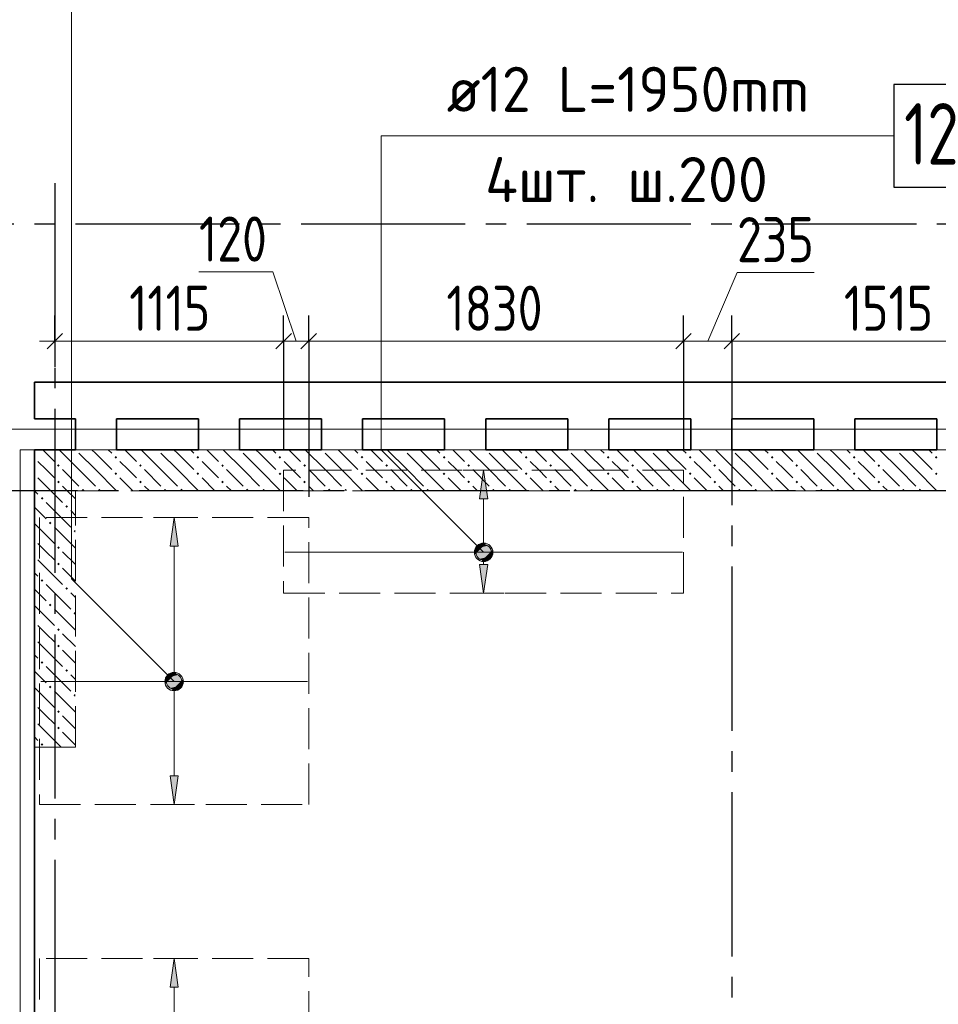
# Model space of a CAD drawing. Header units: millimetres. Extents: x 0 to 64958, y 0 to 42000.
# Tile 9 of 33: x 7028 to 11507, y 31796 to 36597. Entities that reach past the tile are written whole.
import ezdxf

# ---------------------------------------------------------------- set-up
doc = ezdxf.new("R2010")
doc.units = ezdxf.units.MM
doc.linetypes.add('______2', pattern=[270, 200, -70])
doc.linetypes.add('______5', pattern=[1100, 800, -100, 100, -100])
for name, color, linetype, lineweight in [('Standard', 7, 'Continuous', 25), ('ДОП Верх по Х', 7, 'Continuous', 25), ('Оси', 40, '______5', 18), ('Позиционная метка номер позиции', 7, 'Continuous', 13), ('Примечания', 7, 'Continuous', 25)]:
    doc.layers.add(name, color=color, linetype=linetype, lineweight=lineweight)
doc.layers.add('ЖБ Перекрытие верхний уровень', color=7, linetype='Continuous', lineweight=25, true_color=0xe0e0ff)
doc.layers.add('ЖБ Стена верхний уровень', color=7, linetype='Continuous', lineweight=25, true_color=0x006e00)
doc.styles.add('GOST 2.304-81', font='txt')
doc.styles.add('ISOCPEUR', font='txt')

msp = doc.modelspace()

# ---------------------------------------------------------------- hatches: boundary and pattern name
at = {"layer": 'ДОП Верх по Х', "linetype": 'Continuous', "lineweight": 13, "transparency": 33554687}
for points in [[(9310, 34260), (9290, 34400), (9270, 34260)], [(7801, 34030), (7781, 34170), (7761, 34030)], [(9271.2, 34032.3), (9308.7, 34032.3), (9290, 34037.5)], [(9252.5, 34000), (9327.5, 34000), (9322.2, 34018.8)], [(9252.5, 34000), (9322.2, 34018.8), (9257.7, 34018.8)], [(9257.7, 33981.3), (9327.5, 34000), (9252.5, 34000)], [(9257.7, 34018.8), (9322.2, 34018.8), (9308.7, 34032.3)], [(9257.7, 34018.8), (9308.7, 34032.3), (9271.2, 34032.3)], [(9257.7, 33981.3), (9322.2, 33981.3), (9327.5, 34000)], [(9271.2, 33967.8), (9322.2, 33981.3), (9257.7, 33981.3)], [(9271.2, 33967.8), (9308.7, 33967.8), (9322.2, 33981.3)], [(9308.7, 33967.8), (9271.2, 33967.8), (9290, 33962.5)], [(7743.5, 33370), (7818.5, 33370), (7813.2, 33388.8)], [(7743.5, 33370), (7813.2, 33388.8), (7748.7, 33388.8)], [(7748.7, 33351.3), (7818.5, 33370), (7743.5, 33370)], [(7748.7, 33388.8), (7813.2, 33388.8), (7799.7, 33402.3)], [(7748.7, 33388.8), (7799.7, 33402.3), (7762.2, 33402.3)], [(7748.7, 33351.3), (7813.2, 33351.3), (7818.5, 33370)], [(7762.2, 33402.3), (7799.7, 33402.3), (7781, 33407.5)], [(7762.2, 33337.8), (7813.2, 33351.3), (7748.7, 33351.3)], [(7762.2, 33337.8), (7799.7, 33337.8), (7813.2, 33351.3)], [(7799.7, 33337.8), (7762.2, 33337.8), (7781, 33332.5)], [(7801, 31880), (7781, 32020), (7761, 31880)]]:
    msp.add_hatch(color=7, dxfattribs=at).paths.add_polyline_path(points)
for points in [[(9310, 33940), (9290, 33800), (9270, 33940)], [(7801, 32910), (7781, 32770), (7761, 32910)]]:
    msp.add_hatch(color=7, dxfattribs=at).paths.add_polyline_path(points, flags=16)
at = {"layer": 'ЖБ Стена верхний уровень', "linetype": 'Continuous', "lineweight": 18, "transparency": 33554687}
for points in [[(7100, 34466.6), (7103.5, 34463.1), (7100, 34459.7)], [(7300.3, 34500), (7297, 34496.6), (7293.6, 34500)], [(7490.5, 34463.1), (7497, 34469.6), (7503.5, 34463.1), (7497, 34456.6)], [(7700.3, 34500), (7697, 34496.6), (7693.6, 34500)], [(7890.5, 34463.1), (7897, 34469.6), (7903.5, 34463.1), (7897, 34456.6)], [(8100.3, 34500), (8097, 34496.6), (8093.6, 34500)], [(8290.5, 34463.1), (8297, 34469.6), (8303.5, 34463.1), (8297, 34456.6)], [(8500.3, 34500), (8497, 34496.6), (8493.6, 34500)], [(8690.5, 34463.1), (8697, 34469.6), (8703.4, 34463.1), (8697, 34456.6)], [(8900.3, 34500), (8897, 34496.6), (8893.6, 34500)], [(9090.5, 34463.1), (9097, 34469.6), (9103.4, 34463.1), (9097, 34456.6)], [(9300.3, 34500), (9297, 34496.6), (9293.6, 34500)], [(9490.5, 34463.1), (9497, 34469.6), (9503.4, 34463.1), (9497, 34456.6)], [(9700.3, 34500), (9697, 34496.6), (9693.6, 34500)], [(9890.5, 34463.1), (9897, 34469.6), (9903.4, 34463.1), (9897, 34456.6)], [(10100.3, 34500), (10097, 34496.6), (10093.6, 34500)], [(10290.5, 34463.1), (10297, 34469.6), (10303.4, 34463.1), (10297, 34456.6)], [(10500.3, 34500), (10497, 34496.6), (10493.6, 34500)], [(10690.5, 34463.1), (10697, 34469.6), (10703.4, 34463.1), (10697, 34456.6)], [(10900.3, 34500), (10897, 34496.6), (10893.6, 34500)], [(11090.5, 34463.1), (11097, 34469.6), (11103.4, 34463.1), (11097, 34456.6)], [(11300.3, 34500), (11297, 34496.6), (11293.6, 34500)], [(11490.5, 34463.1), (11497, 34469.6), (11503.4, 34463.1), (11497, 34456.6)], [(7210.5, 34423.1), (7216.9, 34429.6), (7223.4, 34423.1), (7216.9, 34416.6)], [(7610.5, 34423.1), (7616.9, 34429.6), (7623.4, 34423.1), (7616.9, 34416.6)], [(8010.5, 34423.1), (8016.9, 34429.6), (8023.4, 34423.1), (8016.9, 34416.6)], [(8410.5, 34423.1), (8416.9, 34429.6), (8423.4, 34423.1), (8416.9, 34416.6)], [(8810.5, 34423.1), (8816.9, 34429.6), (8823.4, 34423.1), (8816.9, 34416.6)], [(9210.5, 34423.1), (9216.9, 34429.6), (9223.4, 34423.1), (9216.9, 34416.6)], [(9610.5, 34423.1), (9616.9, 34429.6), (9623.4, 34423.1), (9616.9, 34416.6)], [(10010.5, 34423.1), (10016.9, 34429.6), (10023.4, 34423.1), (10016.9, 34416.6)], [(10410.5, 34423.1), (10416.9, 34429.6), (10423.4, 34423.1), (10416.9, 34416.6)], [(10810.5, 34423.1), (10816.9, 34429.6), (10823.4, 34423.1), (10816.9, 34416.6)], [(11210.5, 34423.1), (11216.9, 34429.6), (11223.4, 34423.1), (11216.9, 34416.6)], [(7100, 34386.6), (7103.5, 34383.1), (7100, 34379.7)], [(7490.5, 34383.1), (7497, 34389.6), (7503.5, 34383.1), (7497, 34376.6)], [(7890.5, 34383.1), (7897, 34389.6), (7903.5, 34383.1), (7897, 34376.6)], [(8290.5, 34383.1), (8297, 34389.6), (8303.5, 34383.1), (8297, 34376.6)], [(8690.5, 34383.1), (8697, 34389.6), (8703.4, 34383.1), (8697, 34376.6)], [(9090.5, 34383.1), (9097, 34389.6), (9103.4, 34383.1), (9097, 34376.6)], [(9490.5, 34383.1), (9497, 34389.6), (9503.4, 34383.1), (9497, 34376.6)], [(9890.5, 34383.1), (9897, 34389.6), (9903.4, 34383.1), (9897, 34376.6)], [(10290.5, 34383.1), (10297, 34389.6), (10303.4, 34383.1), (10297, 34376.6)], [(10690.5, 34383.1), (10697, 34389.6), (10703.4, 34383.1), (10697, 34376.6)], [(11090.5, 34383.1), (11097, 34389.6), (11103.4, 34383.1), (11097, 34376.6)], [(11490.5, 34383.1), (11497, 34389.6), (11503.4, 34383.1), (11497, 34376.6)], [(7210.5, 34343.1), (7216.9, 34349.6), (7223.4, 34343.1), (7216.9, 34336.6)], [(7610.5, 34343.1), (7616.9, 34349.6), (7623.4, 34343.1), (7616.9, 34336.6)], [(8010.5, 34343.1), (8016.9, 34349.6), (8023.4, 34343.1), (8016.9, 34336.6)], [(8410.5, 34343.1), (8416.9, 34349.6), (8423.4, 34343.1), (8416.9, 34336.6)], [(8810.5, 34343.1), (8816.9, 34349.6), (8823.4, 34343.1), (8816.9, 34336.6)], [(9210.5, 34343.1), (9216.9, 34349.6), (9223.4, 34343.1), (9216.9, 34336.6)], [(9610.5, 34343.1), (9616.9, 34349.6), (9623.4, 34343.1), (9616.9, 34336.6)], [(10010.5, 34343.1), (10016.9, 34349.6), (10023.4, 34343.1), (10016.9, 34336.6)], [(10410.5, 34343.1), (10416.9, 34349.6), (10423.4, 34343.1), (10416.9, 34336.6)], [(10810.5, 34343.1), (10816.9, 34349.6), (10823.4, 34343.1), (10816.9, 34336.6)], [(11210.5, 34343.1), (11216.9, 34349.6), (11223.4, 34343.1), (11216.9, 34336.6)], [(7330.4, 34303.1), (7337, 34309.6), (7343.5, 34303.1), (7340.3, 34300), (7333.6, 34300)], [(7410.5, 34303.1), (7416.9, 34309.6), (7423.4, 34303.1), (7420.3, 34300), (7413.6, 34300)], [(7730.5, 34303.1), (7737, 34309.6), (7743.5, 34303.1), (7740.3, 34300), (7733.6, 34300)], [(7810.5, 34303.1), (7816.9, 34309.6), (7823.4, 34303.1), (7820.3, 34300), (7813.6, 34300)], [(8130.5, 34303.1), (8137, 34309.6), (8143.5, 34303.1), (8140.3, 34300), (8133.6, 34300)], [(8210.5, 34303.1), (8216.9, 34309.6), (8223.4, 34303.1), (8220.3, 34300), (8213.6, 34300)], [(8530.5, 34303.1), (8537, 34309.6), (8543.5, 34303.1), (8540.3, 34300), (8533.6, 34300)], [(8610.5, 34303.1), (8616.9, 34309.6), (8623.4, 34303.1), (8620.3, 34300), (8613.6, 34300)], [(8930.5, 34303.1), (8937, 34309.6), (8943.5, 34303.1), (8940.3, 34300), (8933.6, 34300)], [(9010.5, 34303.1), (9016.9, 34309.6), (9023.4, 34303.1), (9020.3, 34300), (9013.6, 34300)], [(9330.5, 34303.1), (9337, 34309.6), (9343.5, 34303.1), (9340.3, 34300), (9333.6, 34300)], [(9410.5, 34303.1), (9416.9, 34309.6), (9423.4, 34303.1), (9420.3, 34300), (9413.6, 34300)], [(9730.5, 34303.1), (9737, 34309.6), (9743.5, 34303.1), (9740.3, 34300), (9733.6, 34300)], [(9810.5, 34303.1), (9816.9, 34309.6), (9823.4, 34303.1), (9820.3, 34300), (9813.6, 34300)], [(10130.5, 34303.1), (10137, 34309.6), (10143.5, 34303.1), (10140.3, 34300), (10133.6, 34300)], [(10210.5, 34303.1), (10216.9, 34309.6), (10223.4, 34303.1), (10220.3, 34300), (10213.6, 34300)], [(10530.5, 34303.1), (10537, 34309.6), (10543.5, 34303.1), (10540.3, 34300), (10533.6, 34300)], [(10610.5, 34303.1), (10616.9, 34309.6), (10623.4, 34303.1), (10620.3, 34300), (10613.6, 34300)], [(10930.5, 34303.1), (10937, 34309.6), (10943.5, 34303.1), (10940.3, 34300), (10933.6, 34300)], [(11010.5, 34303.1), (11016.9, 34309.6), (11023.4, 34303.1), (11020.3, 34300), (11013.6, 34300)], [(11330.5, 34303.1), (11337, 34309.6), (11343.5, 34303.1), (11340.3, 34300), (11333.6, 34300)], [(11410.5, 34303.1), (11416.9, 34309.6), (11423.4, 34303.1), (11420.3, 34300), (11413.6, 34300)], [(7130.4, 34263.1), (7137, 34269.6), (7143.5, 34263.1), (7137, 34256.6)], [(7250.5, 34223.1), (7257, 34229.6), (7263.5, 34223.1), (7257, 34216.6)], [(7170.5, 34143.1), (7177, 34149.6), (7183.5, 34143.1), (7177, 34136.6)], [(7290.5, 34103.1), (7297, 34109.6), (7300, 34106.6), (7300, 34099.7), (7297, 34096.6)], [(7100, 34066.6), (7103.5, 34063.1), (7100, 34059.7)], [(7100, 33986.6), (7103.5, 33983.1), (7100, 33979.7)], [(7210.5, 34023.1), (7216.9, 34029.6), (7223.4, 34023.1), (7216.9, 34016.6)], [(7210.5, 33943.1), (7216.9, 33949.6), (7223.4, 33943.1), (7216.9, 33936.6)], [(7130.4, 33863.1), (7137, 33869.6), (7143.5, 33863.1), (7137, 33856.6)], [(7250.5, 33823.1), (7257, 33829.6), (7263.5, 33823.1), (7257, 33816.6)], [(7170.5, 33743.1), (7177, 33749.6), (7183.5, 33743.1), (7177, 33736.6)], [(7290.5, 33703.1), (7297, 33709.6), (7300, 33706.6), (7300, 33699.7), (7297, 33696.6)], [(7100, 33666.6), (7103.5, 33663.1), (7100, 33659.7)], [(7210.5, 33623.1), (7216.9, 33629.6), (7223.4, 33623.1), (7216.9, 33616.6)], [(7100, 33586.6), (7103.5, 33583.1), (7100, 33579.7)], [(7210.5, 33543.1), (7216.9, 33549.6), (7223.4, 33543.1), (7216.9, 33536.6)], [(7130.4, 33463.1), (7137, 33469.6), (7143.5, 33463.1), (7137, 33456.6)], [(7250.5, 33423.1), (7257, 33429.6), (7263.5, 33423.1), (7257, 33416.6)], [(7170.5, 33343.1), (7177, 33349.6), (7183.5, 33343.1), (7177, 33336.6)], [(7100, 33266.6), (7103.5, 33263.1), (7100, 33259.7)], [(7290.5, 33303.1), (7297, 33309.6), (7300, 33306.6), (7300, 33299.7), (7297, 33296.6)], [(7210.5, 33223.1), (7216.9, 33229.6), (7223.4, 33223.1), (7216.9, 33216.6)], [(7100, 33186.6), (7103.5, 33183.1), (7100, 33179.7)], [(7210.5, 33143.1), (7216.9, 33149.6), (7223.4, 33143.1), (7216.9, 33136.6)], [(7130.4, 33063.1), (7137, 33069.6), (7143.5, 33063.1), (7137, 33056.6)]]:
    msp.add_hatch(color=7, dxfattribs=at).paths.add_polyline_path(points, flags=16)
at = {"layer": 'Позиционная метка номер позиции', "linetype": 'Continuous', "lineweight": 13, "transparency": 33554687}
for points in [[(9258.2, 33968.2), (9301.4, 34043.3), (9246.7, 33988.5)], [(9246.7, 33988.5), (9301.4, 34043.3), (9278.5, 34043.3)], [(9246.7, 33988.5), (9278.5, 34043.3), (9246.7, 34011.5)], [(9246.7, 34011.5), (9278.5, 34043.3), (9258.2, 34031.8)], [(9258.2, 33968.2), (9321.8, 34031.8), (9301.4, 34043.3)], [(9278.5, 33956.7), (9321.8, 34031.8), (9258.2, 33968.2)], [(9278.5, 33956.7), (9333.3, 34011.5), (9321.8, 34031.8)], [(9301.4, 33956.7), (9333.3, 34011.5), (9278.5, 33956.7)], [(9301.4, 33956.7), (9333.3, 33988.5), (9333.3, 34011.5)], [(9333.3, 33988.5), (9301.4, 33956.7), (9321.8, 33968.2)], [(7749.2, 33338.2), (7792.4, 33413.3), (7737.7, 33358.5)], [(7737.7, 33358.5), (7792.4, 33413.3), (7769.5, 33413.3)], [(7737.7, 33358.5), (7769.5, 33413.3), (7737.7, 33381.5)], [(7737.7, 33381.5), (7769.5, 33413.3), (7749.2, 33401.8)], [(7749.2, 33338.2), (7812.8, 33401.8), (7792.4, 33413.3)], [(7769.5, 33326.7), (7812.8, 33401.8), (7749.2, 33338.2)], [(7769.5, 33326.7), (7824.3, 33381.5), (7812.8, 33401.8)], [(7792.4, 33326.7), (7824.3, 33381.5), (7769.5, 33326.7)], [(7792.4, 33326.7), (7824.3, 33358.5), (7824.3, 33381.5)], [(7824.3, 33358.5), (7792.4, 33326.7), (7812.8, 33338.2)]]:
    msp.add_hatch(color=7, dxfattribs=at).paths.add_polyline_path(points)

# ---------------------------------------------------------------- linework, layer by layer
at = {"layer": 'Standard', "color": 7, "linetype": 'Continuous', "lineweight": 13, "transparency": 33554687}
for p, q in [((8262, 35367.2), (7902.2, 35367.2)), ((8376, 35030), (8262, 35367.2)), ((10382.5, 35030), (10525.6, 35364.4)), ((10525.6, 35364.4), (10900.8, 35364.4)), ((7200, 35030), (7125, 35030)), ((7200, 35030), (8315, 35030)), ((8315, 35030), (8437, 35030)), ((8437, 35030), (10265, 35030)), ((10265, 35030), (10500, 35030)), ((10500, 35030), (12015, 35030))]:
    msp.add_line(p, q, dxfattribs=at)
at = {"layer": 'Standard', "color": 251, "linetype": 'Continuous', "lineweight": -3, "true_color": 0x656565, "transparency": 33554687}
for p, q in [((7200, 35030), (7200, 35155)), ((8315, 35030), (8315, 35155)), ((8437, 35030), (8437, 35155)), ((10265, 35030), (10265, 35155)), ((10500, 35030), (10500, 35155)), ((7200, 35030), (7200, 34905)), ((7200, 35030), (7200, 35030)), ((8315, 35030), (8315, 34905)), ((8315, 35030), (8315, 34500)), ((8437, 35030), (8437, 34905)), ((8437, 35030), (8437, 34270)), ((10265, 35030), (10265, 34905)), ((10265, 35030), (10265, 34500)), ((10500, 35030), (10500, 34905)), ((10500, 35030), (10500, 35030))]:
    msp.add_line(p, q, dxfattribs=at)
at = {"layer": 'Standard', "color": 7, "linetype": 'Continuous', "lineweight": 25, "transparency": 33554687}
for p, q in [((7162.5, 34992.5), (7237.5, 35067.5)), ((8277.5, 34992.5), (8352.5, 35067.5)), ((8399.5, 34992.5), (8474.5, 35067.5)), ((10227.5, 34992.5), (10302.5, 35067.5)), ((10462.5, 34992.5), (10537.5, 35067.5))]:
    msp.add_line(p, q, dxfattribs=at)
at = {"layer": 'Standard', "color": 254, "linetype": 'Continuous', "lineweight": 18, "true_color": 0xc4c4ff, "transparency": 33554687}
for points in [[(6931, 19975), (49549, 19975), (49549, 34600), (6931, 34600), (6931, 19975)], [(7031, 20075), (49449, 20075), (49449, 34500), (7031, 34500), (7031, 20075)]]:
    msp.add_lwpolyline(points, dxfattribs=at)
at = {"layer": 'ДОП Верх по Х', "color": 7, "linetype": 'Continuous', "lineweight": 13, "transparency": 33554687}
msp.add_line((9090, 36030), (11132, 36030), dxfattribs=at)
at = {"layer": 'ДОП Верх по Х', "color": 251, "linetype": 'Continuous', "lineweight": 13, "true_color": 0x494949, "transparency": 33554687}
for p, q in [((9290, 34400), (9190, 34400)), ((9290, 34400), (9270, 34260)), ((9310, 34260), (9290, 34400)), ((9290, 34400), (9390, 34400)), ((9290, 34400), (9290, 34400)), ((9270, 34260), (9310, 34260)), ((9290, 34030), (9290, 34260)), ((7781, 34170), (7681, 34170)), ((7781, 34170), (7761, 34030)), ((7801, 34030), (7781, 34170)), ((7781, 34170), (7881, 34170)), ((7781, 34170), (7781, 34170)), ((7761, 34030), (7801, 34030)), ((7781, 33400), (7781, 34030)), ((9252.5, 34000), (9252.5, 34000)), ((9327.5, 34000), (9327.5, 34000)), ((9290, 33800), (9270, 33940)), ((9270, 33940), (9310, 33940)), ((9290, 33940), (9290, 33970)), ((9310, 33940), (9290, 33800)), ((9290, 33800), (9190, 33800)), ((9290, 33800), (9390, 33800)), ((9290, 33800), (9290, 33800)), ((7743.5, 33370), (7743.5, 33370)), ((7818.5, 33370), (7818.5, 33370)), ((7781, 32910), (7781, 33340)), ((7781, 32770), (7761, 32910)), ((7761, 32910), (7801, 32910)), ((7801, 32910), (7781, 32770)), ((7781, 32770), (7681, 32770)), ((7781, 32770), (7881, 32770)), ((7781, 32770), (7781, 32770)), ((7781, 32020), (7681, 32020)), ((7781, 32020), (7761, 31880)), ((7801, 31880), (7781, 32020)), ((7781, 32020), (7881, 32020)), ((7781, 32020), (7781, 32020)), ((7761, 31880), (7801, 31880)), ((7781, 30250), (7781, 31880))]:
    msp.add_line(p, q, dxfattribs=at)
at = {"layer": 'ДОП Верх по Х', "color": 7, "linetype": 'Continuous', "lineweight": 18, "transparency": 33554687}
for p, q in [((10259, 34000), (8321, 34000)), ((8431, 33370), (7131, 33370))]:
    msp.add_line(p, q, dxfattribs=at)
at = {"layer": 'ДОП Верх по Х', "color": 7, "linetype": 'Continuous', "lineweight": 25, "transparency": 33554687}
msp.add_lwpolyline([(11290, 35780), (11750, 35780), (11750, 36280), (11290, 36280), (11290, 35780)], dxfattribs=at)
at = {"layer": 'ДОП Верх по Х', "color": 251, "linetype": 'Continuous', "lineweight": 13, "true_color": 0x494949, "transparency": 33554687}
for centre in [(9290, 34000), (7781, 33370)]:
    msp.add_circle(centre, 37.5, dxfattribs=at)
at = {"layer": 'ЖБ Перекрытие верхний уровень', "color": 7, "linetype": 'Continuous', "lineweight": 35, "transparency": 33554687}
for p, q in [((13380, 34830), (7100, 34830)), ((7100, 34830), (7100, 34650)), ((7100, 34650), (7300, 34650)), ((7300, 34650), (7300, 34500)), ((7500, 34500), (7500, 34650)), ((7500, 34650), (7900, 34650)), ((7900, 34650), (7900, 34500)), ((8100, 34500), (8100, 34650)), ((8100, 34650), (8500, 34650)), ((8500, 34650), (8500, 34500)), ((8700, 34500), (8700, 34650)), ((8700, 34650), (9100, 34650)), ((9100, 34650), (9100, 34500)), ((9300, 34500), (9300, 34650)), ((9300, 34650), (9700, 34650)), ((9700, 34650), (9700, 34500)), ((9900, 34500), (9900, 34650)), ((9900, 34650), (10300, 34650)), ((10300, 34650), (10300, 34500)), ((10500, 34500), (10500, 34650)), ((10500, 34650), (10900, 34650)), ((10900, 34650), (10900, 34500)), ((11100, 34500), (11100, 34650)), ((11100, 34650), (11500, 34650)), ((11500, 34650), (11500, 34500)), ((7300, 34500), (7100, 34500)), ((7100, 34500), (7100, 19870)), ((7900, 34500), (7500, 34500)), ((8500, 34500), (8100, 34500)), ((9100, 34500), (8700, 34500)), ((9700, 34500), (9300, 34500)), ((10300, 34500), (9900, 34500)), ((10900, 34500), (10500, 34500)), ((11500, 34500), (11100, 34500))]:
    msp.add_line(p, q, dxfattribs=at)
at = {"layer": 'ЖБ Стена верхний уровень', "color": 251, "linetype": '______2', "lineweight": 13, "true_color": 0x656565, "transparency": 33554687}
for p, q in [((13690, 34500), (7100, 34500)), ((7100, 34500), (7100, 34300)), ((7100, 34300), (7100, 33050)), ((7300, 33050), (7300, 34300)), ((7300, 34300), (13690, 34300)), ((7100, 33050), (7300, 33050))]:
    msp.add_line(p, q, dxfattribs=at)
at = {"layer": 'ЖБ Стена верхний уровень', "color": 9, "linetype": 'Continuous', "lineweight": 18, "true_color": 0xc7c7c7, "transparency": 33554687}
for p, q in [((7140.1, 34500), (7197, 34443.1)), ((7316.9, 34403.1), (7220.1, 34500)), ((7316.9, 34483.1), (7397, 34403.1)), ((7397, 34483.1), (7380.1, 34500)), ((7397, 34483.1), (7477, 34403.1)), ((7460.1, 34500), (7477, 34483.1)), ((7540.1, 34500), (7597, 34443.1)), ((7716.9, 34403.1), (7620.1, 34500)), ((7716.9, 34483.1), (7797, 34403.1)), ((7797, 34483.1), (7780.1, 34500)), ((7797, 34483.1), (7877, 34403.1)), ((7860.1, 34500), (7877, 34483.1)), ((7940.1, 34500), (7997, 34443.1)), ((8116.9, 34403.1), (8020.1, 34500)), ((8116.9, 34483.1), (8197, 34403.1)), ((8197, 34483.1), (8180.1, 34500)), ((8197, 34483.1), (8277, 34403.1)), ((8260.1, 34500), (8277, 34483.1)), ((8340.1, 34500), (8397, 34443.1)), ((8516.9, 34403.1), (8420.1, 34500)), ((8516.9, 34483.1), (8597, 34403.1)), ((8597, 34483.1), (8580.1, 34500)), ((8597, 34483.1), (8677, 34403.1)), ((8660.1, 34500), (8677, 34483.1)), ((8740.1, 34500), (8797, 34443.1)), ((8916.9, 34403.1), (8820.1, 34500)), ((8916.9, 34483.1), (8997, 34403.1)), ((8997, 34483.1), (8980.1, 34500)), ((8997, 34483.1), (9077, 34403.1)), ((9060.1, 34500), (9077, 34483.1)), ((9140.1, 34500), (9197, 34443.1)), ((9316.9, 34403.1), (9220.1, 34500)), ((9316.9, 34483.1), (9397, 34403.1)), ((9397, 34483.1), (9380.1, 34500)), ((9397, 34483.1), (9477, 34403.1)), ((9460.1, 34500), (9477, 34483.1)), ((9540.1, 34500), (9597, 34443.1)), ((9716.9, 34403.1), (9620.1, 34500)), ((9716.9, 34483.1), (9797, 34403.1)), ((9797, 34483.1), (9780.1, 34500)), ((9797, 34483.1), (9877, 34403.1)), ((9860.1, 34500), (9877, 34483.1)), ((9940.1, 34500), (9997, 34443.1)), ((10116.9, 34403.1), (10020.1, 34500)), ((10116.9, 34483.1), (10197, 34403.1)), ((10197, 34483.1), (10180.1, 34500)), ((10197, 34483.1), (10277, 34403.1)), ((10260.1, 34500), (10277, 34483.1)), ((10340.1, 34500), (10397, 34443.1)), ((10516.9, 34403.1), (10420.1, 34500)), ((10516.9, 34483.1), (10597, 34403.1)), ((10597, 34483.1), (10580.1, 34500)), ((10597, 34483.1), (10677, 34403.1)), ((10660.1, 34500), (10677, 34483.1)), ((10740.1, 34500), (10797, 34443.1)), ((10916.9, 34403.1), (10820.1, 34500)), ((10916.9, 34483.1), (10997, 34403.1)), ((10997, 34483.1), (10980.1, 34500)), ((10997, 34483.1), (11077, 34403.1)), ((11060.1, 34500), (11077, 34483.1)), ((11140.1, 34500), (11197, 34443.1)), ((11316.9, 34403.1), (11220.1, 34500)), ((11316.9, 34483.1), (11397, 34403.1)), ((11397, 34483.1), (11380.1, 34500)), ((11397, 34483.1), (11477, 34403.1)), ((11460.1, 34500), (11477, 34483.1)), ((7157, 34403.1), (7116.9, 34443.1)), ((7557, 34403.1), (7516.9, 34443.1)), ((7957, 34403.1), (7916.9, 34443.1)), ((8357, 34403.1), (8316.9, 34443.1)), ((8757, 34403.1), (8716.9, 34443.1)), ((9157, 34403.1), (9116.9, 34443.1)), ((9557, 34403.1), (9516.9, 34443.1)), ((9957, 34403.1), (9916.9, 34443.1)), ((10357, 34403.1), (10316.9, 34443.1)), ((10757, 34403.1), (10716.9, 34443.1)), ((11157, 34403.1), (11116.9, 34443.1)), ((7197, 34363.1), (7157, 34403.1)), ((7237, 34403.1), (7316.9, 34323.1)), ((7316.9, 34403.1), (7397, 34323.1)), ((7397, 34403.1), (7500.1, 34300)), ((7597, 34363.1), (7557, 34403.1)), ((7637, 34403.1), (7716.9, 34323.1)), ((7716.9, 34403.1), (7797, 34323.1)), ((7797, 34403.1), (7900.1, 34300)), ((7997, 34363.1), (7957, 34403.1)), ((8037, 34403.1), (8116.9, 34323.1)), ((8116.9, 34403.1), (8197, 34323.1)), ((8197, 34403.1), (8300.1, 34300)), ((8397, 34363.1), (8357, 34403.1)), ((8437, 34403.1), (8516.9, 34323.1)), ((8516.9, 34403.1), (8597, 34323.1)), ((8597, 34403.1), (8700.1, 34300)), ((8797, 34363.1), (8757, 34403.1)), ((8837, 34403.1), (8916.9, 34323.1)), ((8916.9, 34403.1), (8997, 34323.1)), ((8997, 34403.1), (9100.1, 34300)), ((9197, 34363.1), (9157, 34403.1)), ((9237, 34403.1), (9316.9, 34323.1)), ((9316.9, 34403.1), (9397, 34323.1)), ((9397, 34403.1), (9500.1, 34300)), ((9597, 34363.1), (9557, 34403.1)), ((9637, 34403.1), (9716.9, 34323.1)), ((9716.9, 34403.1), (9797, 34323.1)), ((9797, 34403.1), (9900.1, 34300)), ((9997, 34363.1), (9957, 34403.1)), ((10037, 34403.1), (10116.9, 34323.1)), ((10116.9, 34403.1), (10197, 34323.1)), ((10197, 34403.1), (10300.1, 34300)), ((10397, 34363.1), (10357, 34403.1)), ((10437, 34403.1), (10516.9, 34323.1)), ((10516.9, 34403.1), (10597, 34323.1)), ((10597, 34403.1), (10700.1, 34300)), ((10797, 34363.1), (10757, 34403.1)), ((10837, 34403.1), (10916.9, 34323.1)), ((10916.9, 34403.1), (10997, 34323.1)), ((10997, 34403.1), (11100.1, 34300)), ((11197, 34363.1), (11157, 34403.1)), ((11237, 34403.1), (11316.9, 34323.1)), ((11316.9, 34403.1), (11397, 34323.1)), ((11397, 34403.1), (11500.1, 34300)), ((7116.9, 34363.1), (7180.1, 34300)), ((7237, 34323.1), (7260.1, 34300)), ((7516.9, 34363.1), (7580.1, 34300)), ((7637, 34323.1), (7660.1, 34300)), ((7916.9, 34363.1), (7980.1, 34300)), ((8037, 34323.1), (8060.1, 34300)), ((8316.9, 34363.1), (8380.1, 34300)), ((8437, 34323.1), (8460.1, 34300)), ((8716.9, 34363.1), (8780.1, 34300)), ((8837, 34323.1), (8860.1, 34300)), ((9116.9, 34363.1), (9180.1, 34300)), ((9237, 34323.1), (9260.1, 34300)), ((9516.9, 34363.1), (9580.1, 34300)), ((9637, 34323.1), (9660.1, 34300)), ((9916.9, 34363.1), (9980.1, 34300)), ((10037, 34323.1), (10060.1, 34300)), ((10316.9, 34363.1), (10380.1, 34300)), ((10437, 34323.1), (10460.1, 34300)), ((10716.9, 34363.1), (10780.1, 34300)), ((10837, 34323.1), (10860.1, 34300)), ((11116.9, 34363.1), (11180.1, 34300)), ((11237, 34323.1), (11260.1, 34300)), ((7100, 34300.1), (7100.1, 34300)), ((7100.1, 34300), (7116.9, 34283.1)), ((7180.1, 34300), (7237, 34243.1)), ((7260.1, 34300), (7300, 34260.1)), ((7157, 34243.1), (7277, 34123.1)), ((7100, 34220.1), (7157, 34163.1)), ((7300, 34180.1), (7277, 34203.1)), ((7100, 34140.1), (7197, 34043.1)), ((7300, 34020.1), (7197, 34123.1)), ((7157, 34003.1), (7116.9, 34043.1)), ((7197, 33963.1), (7157, 34003.1)), ((7237, 34003.1), (7300, 33940.1)), ((7116.9, 33963.1), (7237, 33843.1)), ((7100, 33900.1), (7116.9, 33883.1)), ((7237, 33923.1), (7300, 33860.1)), ((7157, 33843.1), (7277, 33723.1)), ((7100, 33820.1), (7157, 33763.1)), ((7300, 33780.1), (7277, 33803.1)), ((7100, 33740.1), (7197, 33643.1)), ((7300, 33620.1), (7197, 33723.1)), ((7157, 33603.1), (7116.9, 33643.1)), ((7197, 33563.1), (7157, 33603.1)), ((7237, 33603.1), (7300, 33540.1)), ((7116.9, 33563.1), (7237, 33443.1)), ((7237, 33523.1), (7300, 33460.1)), ((7100, 33500.1), (7116.9, 33483.1)), ((7100, 33420.1), (7157, 33363.1)), ((7157, 33443.1), (7277, 33323.1)), ((7300, 33380.1), (7277, 33403.1)), ((7100, 33340.1), (7197, 33243.1)), ((7300, 33220.1), (7197, 33323.1)), ((7157, 33203.1), (7116.9, 33243.1)), ((7197, 33163.1), (7157, 33203.1)), ((7237, 33203.1), (7300, 33140.1)), ((7116.9, 33163.1), (7230.1, 33050)), ((7237, 33123.1), (7300, 33060.1)), ((7100, 33100.1), (7116.9, 33083.1))]:
    msp.add_line(p, q, dxfattribs=at)
at = {"layer": 'Оси', "color": 8, "linetype": '______5', "lineweight": -3, "transparency": 33554687}
for p, q in [((7200, 35800), (7200, 15270)), ((43300, 35600), (4600, 35600)), ((10500, 35030), (10500, 15270)), ((50210, 34300), (4600, 34300)), ((50210, 34300), (4600, 34300))]:
    msp.add_line(p, q, dxfattribs=at)
at = {"layer": 'Позиционная метка номер позиции', "color": 7, "linetype": 'Continuous', "lineweight": 13, "transparency": 33554687}
for p, q in [((9258.2, 34031.8), (9258.2, 34031.8)), ((9321.8, 34031.8), (9321.8, 34031.8)), ((9258.2, 33968.2), (9258.2, 33968.2)), ((9321.8, 33968.2), (9321.8, 33968.2)), ((7749.2, 33401.8), (7749.2, 33401.8)), ((7812.8, 33401.8), (7812.8, 33401.8)), ((7749.2, 33338.2), (7749.2, 33338.2)), ((7812.8, 33338.2), (7812.8, 33338.2))]:
    msp.add_line(p, q, dxfattribs=at)
for points in [[(7781, 33370), (7281, 33870), (7281, 37530), (9781, 37530)], [(9290, 34000), (8790, 34500), (8790, 36030), (11290, 36030)]]:
    msp.add_lwpolyline(points, dxfattribs=at)
for centre in [(9290, 34000), (7781, 33370)]:
    msp.add_circle(centre, 45, dxfattribs=at)
at = {"layer": 'Примечания', "color": 7, "linetype": '______2', "lineweight": 18, "transparency": 33554687}
for p, q in [((10265, 34400), (8315, 34400)), ((8315, 34400), (8315, 33800)), ((10265, 33800), (10265, 34400)), ((8437, 34170), (7125, 34170)), ((7125, 34170), (7125, 32770)), ((8437, 32770), (8437, 34170)), ((8315, 33800), (10265, 33800)), ((7125, 32770), (8437, 32770)), ((8437, 32020), (7125, 32020)), ((7125, 32020), (7125, 28420)), ((8437, 28420), (8437, 32020))]:
    msp.add_line(p, q, dxfattribs=at)

# ---------------------------------------------------------------- texts
at = {"layer": 'Standard', "color": 7, "linetype": 'Continuous', "lineweight": 25, "transparency": 33554687, "char_height": 220, "attachment_point": 7, "style": 'GOST 2.304-81'}
for s, insert, width in [('120', (7902.2, 35417.2), 485.079), ('235', (10525.6, 35414.4), 500.814), ('1115', (7562.1, 35080), 516.396), ('1830', (9108.6, 35080), 610.165), ('1515', (11046.4, 35080), 547.708)]:
    msp.add_mtext(s, dxfattribs=dict(at, insert=insert, width=width))
at = {"layer": 'ДОП Верх по Х', "color": 7, "linetype": 'Continuous', "lineweight": 13, "transparency": 33554687, "attachment_point": 7, "style": 'ISOCPEUR'}
for s, insert, char_height, width in [('\\W0.94;ø12 L=1950mm ', (9110, 36147.3), 220, 2104.383), ('\\W0.75;12', (11340, 35890), 300, 472.289), ('\\W0.97;4шт. ш.200 ', (9297, 35707.3), 220, 1734.412)]:
    msp.add_mtext(s, dxfattribs=dict(at, insert=insert, char_height=char_height, width=width))

doc.saveas('drawing.dxf')
